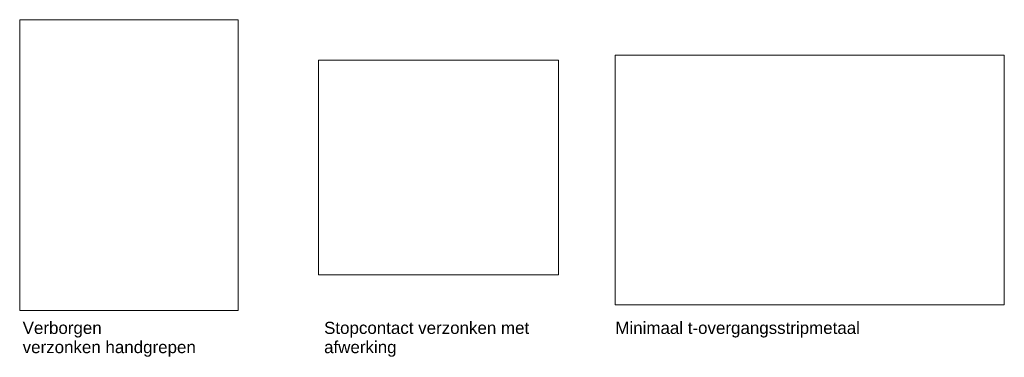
# Model space of a CAD drawing. Header units: millimetres. Extents: x -95449 to -59736, y -38642 to 27752.
# Tile 9 of 14: x -76608 to -64420, y -9418 to -5241. Entities that reach past the tile are written whole.
import ezdxf

# ---------------------------------------------------------------- set-up
doc = ezdxf.new("R2010")
doc.units = ezdxf.units.MM
doc.linetypes.add('Dash', pattern=[6.35, 3.175, -3.175])
doc.layers.add('A09-G--', color=8, linetype='Dash', lineweight=5)
doc.layers.add('A09-NT--2', color=7, linetype='Continuous', lineweight=13)
doc.styles.add('Arial_2', font='arial.ttf', dxfattribs={"height": 150})
picture_1 = doc.add_image_def('image2.png', size_in_pixel=(564, 751))
picture_2 = doc.add_image_def('image3.png', size_in_pixel=(390, 349))
picture_3 = doc.add_image_def('image6.png', size_in_pixel=(2048, 1314))

msp = doc.modelspace()

# ---------------------------------------------------------------- texts
at = {"layer": 'A09-NT--2', "char_height": 150, "attachment_point": 1, "style": 'Arial_2', "bg_fill": 3, "box_fill_scale": 1.25, "bg_fill_color": 256, "bg_fill_true_color": 13158600, "bg_fill_transparency": 0}
for s, insert, width in [('Verborgen', (-76571.7, -8979.1), 1170.464), ('Stopcontact verzonken met ', (-72840.4, -8979.1), 3126.581), ('Minimaal t-overgangsstripmetaal', (-69235.2, -8979.1), 3647.678)]:
    msp.add_mtext(s, dxfattribs=dict(at, insert=insert, width=width))

# ---------------------------------------------------------------- pictures from other files: only their frames are drawn
at = {"layer": 'A09-G--'}
image = msp.add_image(picture_1, insert=(-76608.4, -8840.9), size_in_units=(2703.3, 3599.6), dxfattribs=at)
image.dxf.flags = 7
image = msp.add_image(picture_3, insert=(-69237.5, -8769.9), size_in_units=(4817.2, 3090.7), dxfattribs=at)
image.dxf.flags = 7
image = msp.add_image(picture_2, insert=(-72908.6, -8398.3), size_in_units=(2970.4, 2658.2), dxfattribs=at)
image.dxf.flags = 7

# ---------------------------------------------------------------- next in the draw order: texts
at = {"layer": 'A09-NT--2', "char_height": 150, "attachment_point": 1, "style": 'Arial_2', "bg_fill": 3, "box_fill_scale": 1.25, "bg_fill_color": 256, "bg_fill_true_color": 13158600, "bg_fill_transparency": 0}
for s, insert, width in [('verzonken handgrepen', (-76571.7, -9217.2), 2565.4), ('afwerking', (-72840.4, -9217.2), 1090.295)]:
    msp.add_mtext(s, dxfattribs=dict(at, insert=insert, width=width))

doc.saveas('drawing.dxf')
